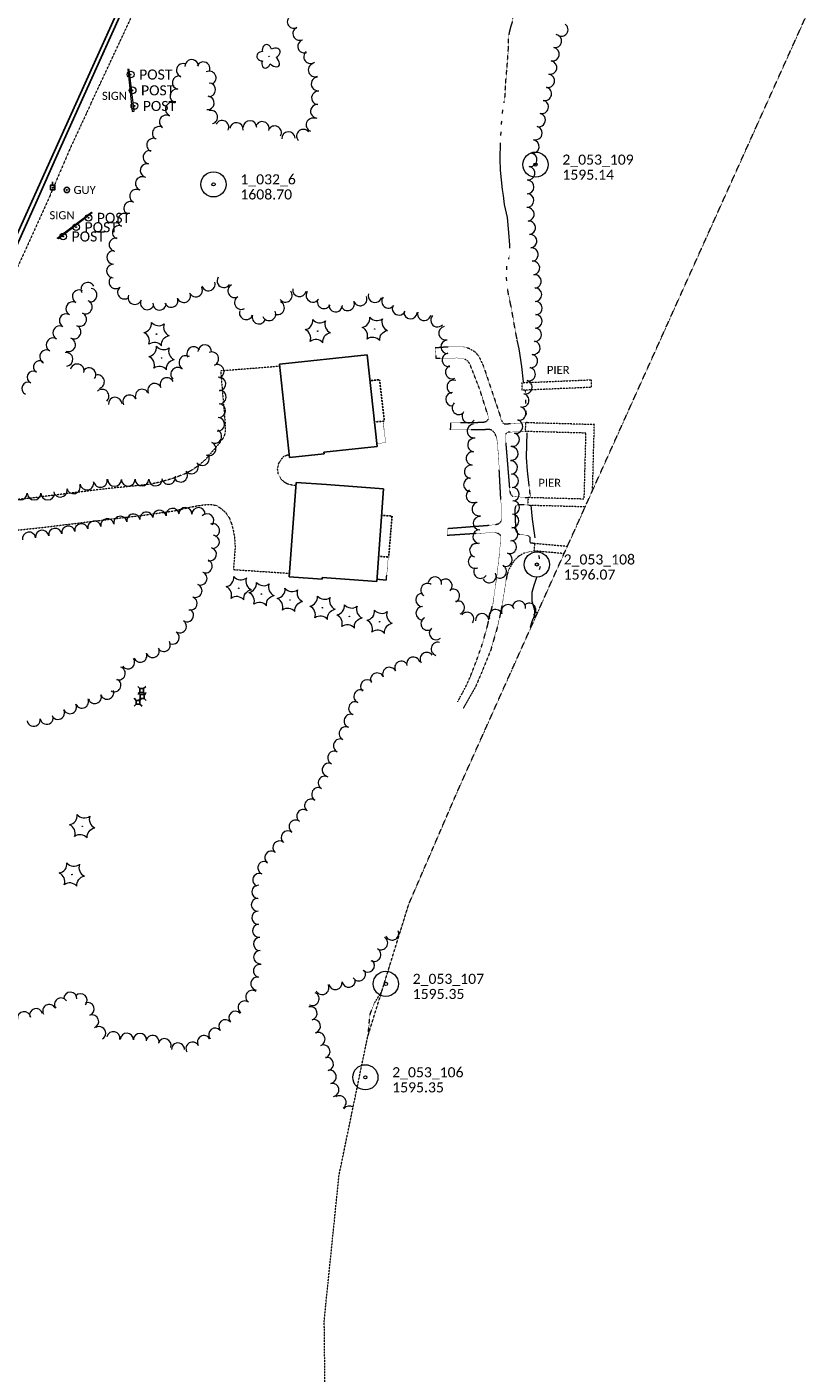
# Model space of a CAD drawing. Extents: x 386237 to 390135, y 96958 to 113752.
# Tile 51 of 116: x 388071 to 388539, y 101203 to 102005. Entities that reach past the tile are written whole.
import ezdxf
from ezdxf.enums import TextEntityAlignment as Align
from ezdxf.lldxf.tags import DXFTag

# ---------------------------------------------------------------- set-up
doc = ezdxf.new("R2010")
doc.units = 0
doc.header["$MEASUREMENT"] = 0
for name, pattern in [('Wisdot3', [0.1875, 0.125, -0.0625]), ('Wisdot5', [0.1, 0.05, -0.05]), ('Wisdot6', [0.375, 0.125, -0.0625, 0.03125, -0.0625, 0.03125, -0.0625])]:
    doc.linetypes.add(name, pattern=pattern)
for name, color, linetype, lineweight in [('E_BLD', 231, 'Continuous', 25), ('E_DWY', 51, 'Wisdot3', 18), ('E_LAND_Vegetation', 81, 'Continuous', 18), ('E_MAP_Limits', 81, 'Wisdot3', 18), ('E_MAP_PassPoints', 41, 'Continuous', 18), ('E_MISCPROP', 31, 'Continuous', 18), ('E_MISCPROP_HvyDash', 231, 'Wisdot3', 25), ('E_PATH_Sidewalk', 51, 'Wisdot5', 18), ('E_RDWY', 21, 'Continuous', 25), ('E_SGN', 21, 'Continuous', 18), ('E_STRUCT_Pier', 252, 'Wisdot3', 25), ('E_UTL_AG_Bold', 31, 'Continuous', 25), ('E_UTL_EGuyWire', 201, 'Continuous', 25), ('E_UTL_EPowerPole', 231, 'Eelec', 25), ('E_WTR', 131, 'Wisdot6', 18), ('E_WTR_Dock_Pier', 131, 'Wisdot3', 18), ('E_WTR_Elevations', 131, 'Continuous', 18)]:
    doc.layers.add(name, color=color, linetype=linetype, lineweight=lineweight)
doc.styles.add('CalibriLight', font='calibril.ttf')
tags = doc.linetypes.add('Eelec', pattern='A,0.275,-0.05,["E",CalibriLight,S=0.07,R=0,X=-0.025,Y=-0.035],-0.05,0.875', length=1.25).pattern_tags.tags
tags[6] = DXFTag(74, 10)

# ---------------------------------------------------------------- blocks, each defined once
blk = doc.blocks.new('PP')
at = {"layer": 'E_MAP_PassPoints', "lineweight": 0}
for radius in [7.5, 0.96]:
    blk.add_circle((0, 0), radius, dxfattribs=at)
blk = doc.blocks.new('GUY')
at = {"color": 0, "linetype": 'ByBlock', "lineweight": -2, "transparency": 16777216}
for radius in [4, 0.5]:
    blk.add_circle((0, 0), radius, dxfattribs=at)
at = {"color": 0, "linetype": 'ByBlock', "lineweight": -2, "transparency": 16777216, "style": 'CalibriLight'}
blk.add_text('GUY', height=12, dxfattribs=at).set_placement((10, 0), align=Align.MIDDLE_LEFT)
blk = doc.blocks.new('PED')
at = {"color": 0, "linetype": 'ByBlock', "lineweight": -2, "transparency": 16777216}
for p, q in [((-2.5, 2.5), (-5.3, 5.3)), ((2.5, 2.5), (5.3, 5.3)), ((-2.5, -2.5), (-5.3, -5.3)), ((2.5, -2.5), (5.3, -5.3))]:
    blk.add_line(p, q, dxfattribs=at)
at = {"color": 0, "linetype": 'ByBlock', "lineweight": -2, "transparency": 16777216, "flags": 128}
blk.add_lwpolyline([(-2.5, -2.5), (2.5, -2.5), (2.5, 2.5), (-2.5, 2.5)], close=True, dxfattribs=at)
blk = doc.blocks.new('PIER')
at = {"color": 0, "linetype": 'ByBlock', "lineweight": -2, "transparency": 16777216, "style": 'CalibriLight'}
blk.add_text('PIER', height=10.8, dxfattribs=at).set_placement((-16.8, -5.4))
blk = doc.blocks.new('CTRE')
at = {"color": 0, "linetype": 'ByBlock', "lineweight": -2, "transparency": 16777216}
blk.add_circle((0, 0), 0.223, dxfattribs=at)
for centre, start, end in [((-12, 9), 280.2067, 5.9716), ((-13.8, -5.9), 340.2113, 65.9762), ((1.8, 14.9), 220.2113, 305.9762), ((13.8, 5.9), 160.2113, 245.9762), ((-1.8, -14.9), 40.2113, 125.9762)]:
    blk.add_arc(centre, 7.87, start, end, dxfattribs=at)
at = {"color": 0, "linetype": 'ByBlock', "lineweight": -2, "transparency": 16777216, "extrusion": (0, 0, -1)}
blk.add_arc((-12, -9), 7.87, 354.0728, 79.7489, dxfattribs=at)
blk = doc.blocks.new('PPOL')
at = {"color": 0, "linetype": 'ByBlock', "lineweight": -2, "transparency": 16777216}
blk.add_line((-0.1, 4.5), (-0.1, 11.6), dxfattribs=at)
at = {"color": 0, "linetype": 'ByBlock', "lineweight": -2, "transparency": 16777216, "flags": 128}
blk.add_lwpolyline([(-4.6, -4.5), (4.4, -4.5), (4.4, 4.5), (-4.6, 4.5)], close=True, dxfattribs=at)
at = {"color": 0, "linetype": 'ByBlock', "lineweight": -2, "transparency": 16777216}
blk.add_circle((0, 0), 0.582, dxfattribs=at)
blk = doc.blocks.new('SIGN')
at = {"color": 0, "linetype": 'ByBlock', "lineweight": -2, "transparency": 16777216, "style": 'CalibriLight'}
blk.add_text('SIGN', height=12, dxfattribs=at).set_placement((0, 0), align=Align.MIDDLE_CENTER)
blk = doc.blocks.new('DTRE')
at = {"color": 0, "linetype": 'ByBlock', "lineweight": -2, "transparency": 16777216}
blk.add_circle((-0.2, 0), 0.183, dxfattribs=at)
for centre, major_axis, ratio in [((-5.9, 0.2), (4.93, -0.12), 0.832022), ((-1.9, 5.3), (1.36, -4.98), 0.782863), ((4.1, 2.7), (-5.27, -2.93), 0.691916), ((-2.5, -5.2), (1.8, 4.86), 0.716896), ((3.5, -3.7), (-5.01, 4.58), 0.560249)]:
    blk.add_ellipse(centre, major_axis=major_axis, ratio=ratio, start_param=1.570796, end_param=4.712389, dxfattribs=at)
blk = doc.blocks.new('POST')
at = {"color": 0, "linetype": 'ByBlock', "lineweight": -2, "transparency": 16777216}
for radius in [4, 0.5]:
    blk.add_circle((0, 0), radius, dxfattribs=at)
at = {"color": 0, "linetype": 'ByBlock', "lineweight": -2, "transparency": 16777216, "style": 'CalibriLight'}
blk.add_text('POST', height=12, dxfattribs=at).set_placement((10, 0), align=Align.MIDDLE_LEFT)
blk = doc.blocks.new('*U200', base_point=(388092.56, 101879.87, 1609.81))
at = {"layer": 'E_MISCPROP', "xscale": 0.4999999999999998, "yscale": 0.4999999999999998, "zscale": 0.4999999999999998}
blk.add_blockref('POST', (388092.56, 101879.87, 1609.81), dxfattribs=at)
blk = doc.blocks.new('*U201', base_point=(388100.3, 101885.38, 1609.9))
at = {"layer": 'E_MISCPROP', "xscale": 0.4999999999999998, "yscale": 0.4999999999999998, "zscale": 0.4999999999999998}
blk.add_blockref('POST', (388100.3, 101885.38, 1609.9), dxfattribs=at)
blk = doc.blocks.new('*U202', base_point=(388107.6, 101890.98, 1609.73))
at = {"layer": 'E_MISCPROP', "xscale": 0.4999999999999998, "yscale": 0.4999999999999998, "zscale": 0.4999999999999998}
blk.add_blockref('POST', (388107.6, 101890.98, 1609.73), dxfattribs=at)
blk = doc.blocks.new('*U203', base_point=(388134.97, 101957.63, 1609.39))
at = {"layer": 'E_MISCPROP', "xscale": 0.4999999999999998, "yscale": 0.4999999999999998, "zscale": 0.4999999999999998}
blk.add_blockref('POST', (388134.97, 101957.63, 1609.39), dxfattribs=at)
blk = doc.blocks.new('*U204', base_point=(388133.92, 101966.93, 1609.17))
at = {"layer": 'E_MISCPROP', "xscale": 0.4999999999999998, "yscale": 0.4999999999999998, "zscale": 0.4999999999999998}
blk.add_blockref('POST', (388133.92, 101966.93, 1609.17), dxfattribs=at)
blk = doc.blocks.new('*U205', base_point=(388132.77, 101976.35, 1609.3))
at = {"layer": 'E_MISCPROP', "xscale": 0.4999999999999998, "yscale": 0.4999999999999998, "zscale": 0.4999999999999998}
blk.add_blockref('POST', (388132.77, 101976.35, 1609.3), dxfattribs=at)

msp = doc.modelspace()

# ---------------------------------------------------------------- linework, layer by layer
at = {"layer": 'E_BLD', "ltscale": 5}
for p, q in [((388221.47, 101803.78), (388273.7, 101809.41)), ((388273.7, 101809.41), (388273.7, 101809.41)), ((388273.7, 101809.41), (388279.58, 101754.79)), ((388227.45, 101748.18), (388221.47, 101803.78)), ((388279.58, 101754.79), (388247.91, 101751.38)), ((388279.58, 101754.79), (388279.58, 101754.79)), ((388248.01, 101750.4), (388227.45, 101748.18)), ((388227.45, 101748.18), (388227.45, 101748.18)), ((388247.91, 101751.38), (388248.01, 101750.4)), ((388227.2, 101677.12), (388231.35, 101733.37)), ((388231.35, 101733.37), (388249.43, 101732.03)), ((388249.43, 101732.03), (388249.43, 101732.03)), ((388249.43, 101732.03), (388283.45, 101729.53)), ((388283.45, 101729.53), (388279.37, 101674.24)), ((388283.45, 101729.53), (388283.45, 101729.53)), ((388227.2, 101677.12), (388227.2, 101677.12)), ((388246.88, 101675.67), (388227.2, 101677.12)), ((388246.95, 101676.63), (388246.88, 101675.67)), ((388246.88, 101675.67), (388246.88, 101675.67)), ((388279.37, 101674.24), (388246.95, 101676.63)), ((388246.95, 101676.63), (388246.95, 101676.63)), ((388279.37, 101674.24), (388279.37, 101674.24))]:
    msp.add_line(p, q, dxfattribs=at)
at = {"layer": 'E_DWY', "flags": 128}
for points in [[(388221.6, 101802.5), (388186.4, 101799.73), (388189.14, 101767.16), (388189.12, 101763.13), (388188.21, 101760.31), (388185.63, 101756.73), (388177.34, 101747), (388173.24, 101743.45), (388169.12, 101740.6), (388165.16, 101738.46), (388158.96, 101736.07), (388151.62, 101733.87), (388144.87, 101732.34), (388137.45, 101731.49), (388116.87, 101729.42), (388090.12, 101726.09), (388072.2, 101723.83), (388052.09, 101721.89), (388042.49, 101721.09), (388033, 101721.04), (388027.39, 101721.7), (388021.53, 101723.15), (388015.93, 101725.59), (388010.07, 101728.99), (388002.47, 101735.33)], [(388231.21, 101731.5), (388229.53, 101731.6), (388226.43, 101732.31), (388224.42, 101733.38), (388222.24, 101735.48), (388220.71, 101738.41), (388220.31, 101741.28), (388220.86, 101744.28), (388222.12, 101746.57), (388224.03, 101748.91), (388225.96, 101749.65), (388227.25, 101750.04)], [(387990.14, 101707.68), (388000.24, 101706.23), (388009.96, 101704.79), (388018.88, 101703.44), (388025.79, 101702.78), (388032.4, 101702.65), (388041.25, 101702.99), (388052.28, 101703.78), (388063.34, 101704.72), (388082.01, 101706.74), (388100.71, 101709.02), (388120.56, 101711.46), (388139.39, 101713.67), (388158.18, 101716.31), (388171.01, 101719.18), (388176.61, 101720.04), (388179.97, 101720.27), (388183.67, 101719.65), (388186.34, 101718.04), (388189.36, 101715.37), (388191.56, 101712.14), (388193, 101708.29), (388194.1, 101703.88), (388194.86, 101698.88), (388194.96, 101694.07), (388194, 101681.41), (388227.35, 101679.2)]]:
    msp.add_lwpolyline(points, dxfattribs=at)
at = {"layer": 'E_LAND_Vegetation'}
for centre, radius, start, end in [((388230.02, 102007.85), 3.95, 115.07499, 295.07499), ((388233.37, 102000.7), 3.95, 115.07499, 295.07499), ((388389.42, 102003.15), 3.95, 234.19745, 54.19745), ((388236.27, 101993.15), 3.95, 109.18274, 289.18274), ((388385.52, 101996.33), 4.02, 259.86675, 79.86675), ((388169.12, 101981.22), 4.02, 0.746, 180.746), ((388239.81, 101986.91), 3.95, 128.54697, 308.54697), ((388384.1, 101988.42), 4.02, 259.86675, 79.86675), ((388164.07, 101978.85), 4.02, 70.48836, 250.48836), ((388176.02, 101979.83), 4.02, 336.0714, 156.0714), ((388179.61, 101974.32), 4.02, 298.14586, 118.14586), ((388242.6, 101979.07), 4.02, 110.78254, 290.78254), ((388381.28, 101972.61), 4.02, 259.86675, 79.86675), ((388382.68, 101980.51), 4.02, 259.86675, 79.86675), ((388161.58, 101971.55), 4.02, 80.32946, 260.32946), ((388179.34, 101967.28), 4.02, 268.14163, 88.14163), ((388244.36, 101970.75), 4.02, 93.69085, 273.69085), ((388379.55, 101964.88), 4.02, 256.56033, 76.56033), ((388160.23, 101963.64), 4.02, 80.32946, 260.32946), ((388178.53, 101959.45), 4.02, 263.2472, 83.2472), ((388244.6, 101962.46), 4.02, 85.20987, 265.20987), ((388377.68, 101957.06), 4.02, 256.56033, 76.56033), ((388157.51, 101955.68), 4.02, 67.43694, 247.43694), ((388180.56, 101950.98), 4.02, 284.85728, 104.85728), ((388243.93, 101954.46), 4.02, 85.20987, 265.20987), ((388375.81, 101949.25), 4.02, 256.37588, 76.37588), ((388149.7, 101941.34), 4.02, 58.13243, 238.13243), ((388153.94, 101948.16), 4.02, 58.13243, 238.13243), ((388187.22, 101944.98), 4.02, 333.39325, 153.39325), ((388195.74, 101943.63), 4.02, 352.73197, 172.73197), ((388203.83, 101944.83), 4.02, 358.25958, 178.25958), ((388211.22, 101944.28), 4.02, 340.67214, 160.67214), ((388218.55, 101941.69), 4.02, 332.78706, 152.78706), ((388241.33, 101946.35), 4.02, 69.0867, 249.0867), ((388373.92, 101941.45), 4.02, 256.37588, 76.37588), ((388146.36, 101934.35), 4.02, 66.37062, 246.37062), ((388226.75, 101938.29), 4.02, 3.25687, 183.25687), ((388235.65, 101939.69), 4.02, 39.30349, 219.30349), ((388372.12, 101933.47), 4.02, 260.9374, 80.9374), ((388144.17, 101927.06), 4.02, 78.01924, 258.01924), ((388370.86, 101925.53), 4.02, 260.9374, 80.9374), ((388142.5, 101919.2), 4.02, 78.01924, 258.01924), ((388369.59, 101917.6), 4.02, 260.9374, 80.9374), ((388139.61, 101911.41), 4.02, 69.39469, 249.39469), ((388369.05, 101909.34), 4.02, 269.20738, 89.20738), ((388136.23, 101903.94), 4.02, 64.07915, 244.07915), ((388368.95, 101901.3), 4.02, 269.20738, 89.20738), ((388132.68, 101896.69), 4.02, 62.9517, 242.9517), ((388369.13, 101893.08), 4.02, 275.63966, 95.63966), ((388129.03, 101889.53), 4.02, 62.9517, 242.9517), ((388369.92, 101885.08), 4.02, 275.63966, 95.63966), ((388125.9, 101882.31), 4.02, 67.90982, 247.90982), ((388370.71, 101877.08), 4.02, 275.63966, 95.63966), ((388123.94, 101874.98), 4.02, 79.94798, 259.94798), ((388371.57, 101869.08), 4.02, 276.35648, 96.35648), ((388122.63, 101867.34), 4.02, 88.45249, 268.45249), ((388372.46, 101861.09), 4.02, 276.35648, 96.35648), ((388122.41, 101859.3), 4.02, 88.45249, 268.45249), ((388373.35, 101853.11), 4.02, 276.35648, 96.35648), ((388107.23, 101848.37), 4.08, 26.42844, 206.42844), ((388108.64, 101844.94), 4.08, 260.72681, 80.72681), ((388123.86, 101852.81), 4.02, 129.85208, 309.85208), ((388129.01, 101846.65), 4.02, 129.85208, 309.85208), ((388171.49, 101847.94), 4.02, 207.05917, 27.05917), ((388179.07, 101851.56), 4.02, 195.32415, 15.32415), ((388188.33, 101853.39), 4.02, 146.60025, 326.60025), ((388194.72, 101847.48), 4.02, 119.44469, 299.44469), ((388233.32, 101848.04), 4.02, 170.00028, 350.00028), ((388373.67, 101845.23), 4.02, 272.01389, 92.01389), ((388098.25, 101836.87), 4.08, 61.5197, 241.5197), ((388102.15, 101844.01), 4.08, 60.66423, 240.66423), ((388105.78, 101837.87), 4.08, 245.65108, 65.65108), ((388135.24, 101843.41), 4.02, 156.96139, 336.96139), ((388142.63, 101840.27), 4.02, 156.96139, 336.96139), ((388149.99, 101840.04), 4.02, 177.6639, 357.6639), ((388156.92, 101841.69), 4.02, 201.06663, 21.06663), ((388164.42, 101844.58), 4.02, 201.06663, 21.06663), ((388198.66, 101840.47), 4.02, 119.22436, 299.22436), ((388220.35, 101837.35), 4.02, 245.75036, 65.75036), ((388224.98, 101844.8), 4.02, 217.15502, 37.15502), ((388241.3, 101844.77), 4.02, 146.03561, 326.03561), ((388247.96, 101840.9), 4.02, 155.38921, 335.38921), ((388262.02, 101839.73), 4.02, 200.97083, 20.97083), ((388269.52, 101842.61), 4.02, 200.97083, 20.97083), ((388278.38, 101844.55), 4.02, 164.13386, 344.13386), ((388286.35, 101841.21), 4.02, 141.06471, 321.06471), ((388373.95, 101837.19), 4.02, 272.01389, 92.01389), ((388094.35, 101829.7), 4.08, 61.5197, 241.5197), ((388102.42, 101830.43), 4.08, 245.65108, 65.65108), ((388201.57, 101834.34), 4.02, 161.30231, 341.30231), ((388209.18, 101831.77), 4.02, 161.30231, 341.30231), ((388215.22, 101833.77), 4.02, 203.9068, 23.9068), ((388254.92, 101839), 4.02, 176.51566, 356.51566), ((388292.63, 101837.06), 4.02, 154.93515, 334.93515), ((388299.47, 101834.75), 4.02, 176.29456, 356.29456), ((388307.71, 101833.82), 4.02, 167.55961, 347.55961), ((388315.57, 101829.99), 4.02, 137.13911, 317.13911), ((388373.93, 101829.34), 4.02, 266.85351, 86.85351), ((388090.47, 101822.52), 4.08, 61.5197, 241.5197), ((388099.05, 101823), 4.08, 245.65108, 65.65108), ((388320.38, 101822.28), 4.02, 100.70187, 280.70187), ((388373.49, 101821.32), 4.02, 266.85351, 86.85351), ((388086.57, 101815.35), 4.08, 61.5197, 241.5197), ((388095.75, 101815.35), 4.08, 250.81823, 70.81823), ((388321.54, 101814.1), 4.02, 93.10336, 273.10336), ((388372.69, 101813.57), 4.02, 259.85429, 79.85429), ((388082.68, 101808.18), 4.08, 61.5197, 241.5197), ((388094.27, 101806.65), 4.08, 276.81051, 96.81051), ((388165.64, 101804.77), 4.08, 59.00909, 239.00909), ((388170.33, 101810.06), 4.08, 32.3765, 212.3765), ((388176.88, 101811.18), 4.08, 356.93981, 176.93981), ((388181.09, 101807), 4.08, 293.18739, 113.18739), ((388322.32, 101806.32), 4.02, 99.49686, 279.49686), ((388371.28, 101805.66), 4.02, 259.85429, 79.85429), ((388078.58, 101802.12), 3.71, 57.46961, 237.46961), ((388100.91, 101799.79), 4.08, 346.5006, 166.5006), ((388107.91, 101797.53), 4.08, 324.97211, 144.97211), ((388160.76, 101797.76), 4.08, 46.75876, 226.75876), ((388184.31, 101799.49), 4.08, 293.18739, 113.18739), ((388324.36, 101799.07), 4.02, 113.07618, 293.07618), ((388369.85, 101797.87), 4.02, 256.32009, 76.32009), ((388071.62, 101789.29), 3.71, 64.75142, 244.75142), ((388074.78, 101796.01), 3.71, 64.75142, 244.75142), ((388113.01, 101793.3), 4.08, 285.56528, 105.56528), ((388147, 101788.21), 4.08, 24.95341, 204.95341), ((388154.4, 101791.66), 4.08, 24.95341, 204.95341), ((388185.33, 101792.05), 4.08, 275.25857, 95.25857), ((388325.24, 101790.28), 4.02, 73.22948, 253.22948), ((388367.95, 101790.07), 4.02, 256.32009, 76.32009), ((388115.73, 101784.71), 4.08, 312.66379, 132.66379), ((388123.53, 101779.98), 4.08, 3.38288, 183.38288), ((388132.19, 101781.34), 4.08, 24.87314, 204.87314), ((388139.6, 101784.77), 4.08, 24.87314, 204.87314), ((388185.6, 101784.17), 4.08, 267.33546, 87.33546), ((388324.52, 101782.93), 4.02, 90.49763, 270.49763), ((388366.06, 101782.24), 4.02, 257.01364, 77.01364), ((388185.22, 101776.07), 4.08, 265.79765, 85.79765), ((388328.29, 101777.78), 4.02, 132.33522, 312.33522), ((388364.25, 101774.41), 4.02, 257.01364, 77.01364), ((388184.62, 101767.93), 4.08, 265.79765, 85.79765), ((388334.2, 101772.84), 4.02, 141.93763, 321.93763), ((388337.26, 101764.01), 4.02, 94.40568, 274.40568), ((388362.36, 101766.65), 4.02, 255.56525, 75.56525), ((388182.89, 101760.79), 4.08, 245.1078, 65.1078), ((388360.36, 101758.87), 4.02, 255.56525, 75.56525), ((388179.46, 101753.38), 4.08, 245.1078, 65.1078), ((388337.56, 101755.65), 4.02, 83.52462, 263.52462), ((388359.6, 101750.57), 4.02, 265.00963, 85.00963), ((388169.01, 101742.62), 4.08, 217.35521, 37.35521), ((388175.5, 101747.57), 4.08, 217.35521, 37.35521), ((388336.66, 101747.67), 4.02, 83.52462, 263.52462), ((388359.29, 101742.27), 4.02, 274.02961, 94.02961), ((388155.37, 101736.31), 4.08, 190.9717, 10.9717), ((388162.52, 101737.66), 4.08, 217.35521, 37.35521), ((388335.18, 101731.97), 4.02, 91.50866, 271.50866), ((388335.61, 101739.67), 4.02, 82.32086, 262.32086), ((388359.86, 101734.25), 4.02, 274.02961, 94.02961), ((388090.86, 101728.67), 4.08, 193.19007, 13.19007), ((388098.65, 101730.75), 4.08, 196.29871, 16.29871), ((388106.69, 101732.99), 4.08, 190.70098, 10.70098), ((388114.71, 101734.5), 4.08, 190.70098, 10.70098), ((388123.15, 101735.11), 4.08, 180.75897, 0.75897), ((388131.31, 101735.22), 4.08, 180.75897, 0.75897), ((388139.48, 101735.31), 4.08, 180.45397, 0.45397), ((388147.64, 101735.37), 4.08, 180.45397, 0.45397), ((388336.75, 101725.32), 4.02, 120.93961, 300.93961), ((388360.23, 101726.3), 4.02, 272.04671, 92.04671), ((388067.01, 101726.96), 4.08, 179.98755, 359.98755), ((388075.18, 101726.96), 4.08, 179.98755, 359.98755), ((388083.34, 101726.96), 4.08, 179.98755, 359.98755), ((388340.17, 101717.51), 4.02, 102.93021, 282.93021), ((388360.44, 101718.42), 4.02, 267.38364, 87.38364), ((388126.65, 101709.22), 3.94, 9.98195, 189.98195), ((388134.42, 101710.59), 3.94, 9.98195, 189.98195), ((388142.17, 101711.75), 3.94, 8.4986, 188.4986), ((388149.95, 101712.9), 3.94, 7.77943, 187.77943), ((388157.76, 101713.97), 3.94, 7.77943, 187.77943), ((388165.33, 101714.48), 3.94, 359.18781, 179.18781), ((388173.22, 101714.37), 3.94, 359.18781, 179.18781), ((388178.38, 101710.79), 3.94, 318.19068, 138.19068), ((388340.87, 101709.05), 4.02, 86.04102, 266.04102), ((388360.08, 101710.39), 4.02, 267.38364, 87.38364), ((388080.02, 101700.93), 3.94, 8.39466, 188.39466), ((388087.82, 101702.09), 3.94, 8.39466, 188.39466), ((388095.67, 101703.4), 3.94, 10.96908, 190.96908), ((388103.42, 101704.9), 3.94, 10.96908, 190.96908), ((388111.16, 101706.39), 3.94, 10.70187, 190.70187), ((388118.9, 101707.85), 3.94, 10.70187, 190.70187), ((388181.75, 101704.76), 3.94, 292.67365, 112.67365), ((388340.64, 101701.11), 4.02, 88.80429, 268.80429), ((388359.48, 101702.51), 4.02, 263.67107, 83.67107), ((388072.21, 101699.79), 3.94, 8.39466, 188.39466), ((388181.68, 101697.97), 3.94, 263.49878, 83.49878), ((388338.74, 101692.87), 4.02, 75.18958, 255.18958), ((388358.59, 101694.93), 4.02, 251.5795, 71.5795), ((388179.92, 101690.54), 3.94, 255.81757, 75.81757), ((388337.94, 101686.18), 4.02, 112.96506, 292.96506), ((388356.06, 101687.3), 4.02, 251.5795, 71.5795), ((388174.31, 101676.11), 3.94, 247.77047, 67.77047), ((388177.38, 101683.4), 3.94, 246.84756, 66.84756), ((388341.19, 101680.2), 4.02, 144.94569, 324.94569), ((388352.65, 101680.32), 4.02, 243.78277, 63.78277), ((388171.33, 101668.8), 3.94, 247.77047, 67.77047), ((388309.61, 101669.19), 3.98, 55.30378, 235.30378), ((388314.05, 101673.1), 3.98, 352.35521, 172.35521), ((388320.29, 101671.78), 3.98, 310.79424, 130.79424), ((388346.46, 101677.52), 4.02, 205.58376, 25.58376), ((388168.52, 101661.28), 3.94, 252.46272, 72.46272), ((388306.6, 101663.38), 3.98, 91.02535, 271.02535), ((388324.78, 101665.86), 3.98, 295.98646, 115.98646), ((388166.28, 101654.23), 3.94, 237.27155, 57.27155), ((388306.74, 101655.43), 3.98, 91.02535, 271.02535), ((388327.69, 101658.72), 3.98, 289.30256, 109.30256), ((388333.23, 101652), 3.98, 322.98071, 142.98071), ((388350.22, 101653.64), 3.98, 21.30028, 201.30028), ((388357.64, 101656.57), 3.98, 22.22575, 202.22575), ((388364.13, 101658.85), 3.98, 352.26501, 172.26501), ((388370.23, 101657.41), 3.98, 308.95208, 128.95208), ((388374.73, 101651.84), 3.98, 82.98983, 104.80131), ((388162.02, 101647.6), 3.94, 237.27155, 57.27155), ((388309.71, 101649.19), 3.98, 119.43438, 299.43438), ((388342.13, 101651.27), 3.98, 4.34092, 184.34092), ((388157.75, 101640.96), 3.94, 237.27155, 57.27155), ((388314.65, 101643.56), 3.98, 132.83353, 312.83353), ((388145.87, 101632.94), 3.94, 200.46179, 20.46179), ((388152.45, 101636.58), 3.94, 211.18829, 31.18829), ((388309.18, 101628.11), 3.98, 34.02702, 214.02702), ((388315.76, 101634.13), 3.98, 74.22687, 254.22687), ((388131.18, 101626.2), 3.94, 216.22898, 36.22898), ((388138.49, 101630.18), 3.94, 200.46179, 20.46179), ((388294.03, 101622.86), 3.98, 27.509, 207.509), ((388301.17, 101625.29), 3.98, 15.1315, 195.1315), ((388123.02, 101612.52), 3.94, 240.82267, 60.82267), ((388125.59, 101619.6), 3.94, 251.30231, 71.30231), ((388273.68, 101611.79), 3.98, 43.92331, 223.92331), ((388279.68, 101615.85), 3.98, 25.14554, 205.14554), ((388286.88, 101619.23), 3.98, 25.14554, 205.14554), ((388118.8, 101608.11), 3.94, 199.07504, 19.07504), ((388269.71, 101605.86), 3.98, 65.12038, 245.12038), ((388096.57, 101599.49), 3.94, 205.5649, 25.5649), ((388103.77, 101602.79), 3.94, 204.60089, 24.60089), ((388111.35, 101605.53), 3.94, 199.07504, 19.07504), ((388266.6, 101598.71), 3.98, 69.79636, 249.79636), ((388074.96, 101591.95), 3.94, 188.83506, 8.83506), ((388082.76, 101593.16), 3.94, 188.83506, 8.83506), ((388089.46, 101596.09), 3.94, 205.5649, 25.5649), ((388263.86, 101591.25), 3.98, 69.79636, 249.79636), ((388260.9, 101583.7), 3.98, 64.89649, 244.89649), ((388257.53, 101576.5), 3.98, 64.89649, 244.89649), ((388254.17, 101569.3), 3.98, 65.22013, 245.22013), ((388250.83, 101562.09), 3.98, 65.22013, 245.22013), ((388244.51, 101547.6), 3.91, 59.68054, 239.68054), ((388248.45, 101554.35), 3.91, 59.68054, 239.68054), ((388240.3, 101540.79), 3.91, 53.10081, 233.10081), ((388235.61, 101534.54), 3.91, 53.10081, 233.10081), ((388231.05, 101528.28), 3.91, 55.12921, 235.12921), ((388221.4, 101515.82), 3.91, 50.26221, 230.26221), ((388226.39, 101521.83), 3.91, 50.26221, 230.26221), ((388216.6, 101509.79), 3.91, 53.33365, 233.33365), ((388212.49, 101503.7), 3.91, 66.96109, 246.96109), ((388209.43, 101496.52), 3.91, 66.96109, 246.96109), ((388208.84, 101489.4), 3.91, 86.96696, 266.96696), ((388208.51, 101481.77), 3.91, 92.04199, 272.04199), ((388208.8, 101473.96), 3.91, 92.04199, 272.04199), ((388209.24, 101466.24), 3.91, 94.54902, 274.54902), ((388288.47, 101464.62), 3.98, 201.90027, 21.90027), ((388295.85, 101467.59), 3.98, 201.90027, 226.07911), ((388209.83, 101458.34), 3.91, 90.81789, 270.81789), ((388277.87, 101451.96), 3.98, 240.87741, 60.87741), ((388281.92, 101458.87), 3.98, 238.91661, 58.91661), ((388209.95, 101450.53), 3.91, 90.81789, 270.81789), ((388274.06, 101445.55), 3.98, 226.44857, 46.44857), ((388209.69, 101442.37), 3.91, 79.00078, 259.00078), ((388268.69, 101440.33), 3.98, 213.05947, 33.05947), ((388208.2, 101434.71), 3.91, 79.00078, 259.00078), ((388246.9, 101432.19), 3.98, 206.70696, 26.70696), ((388254.78, 101435.12), 3.98, 190.14237, 10.14237), ((388262.61, 101436.52), 3.98, 190.14237, 10.14237), ((388091.29, 101422.28), 3.91, 35.28145, 215.28145), ((388096.79, 101425.71), 3.91, 358.55229, 178.55229), ((388102.95, 101424.81), 3.91, 317.76548, 137.76548), ((388107.15, 101419.56), 3.91, 289.85198, 109.85198), ((388200.66, 101420.49), 3.91, 54.54024, 234.54024), ((388205.19, 101426.86), 3.91, 54.54024, 234.54024), ((388241.05, 101425.7), 3.98, 245.06834, 65.06834), ((388069.25, 101414.08), 3.97, 7.13988, 187.13988), ((388076.41, 101415.96), 3.91, 14.17195, 194.17195), ((388084.25, 101418.41), 3.91, 28.09567, 208.09567), ((388109.8, 101412.21), 3.91, 289.85198, 109.85198), ((388195.13, 101414.46), 3.91, 41.06703, 221.06703), ((388239.89, 101417.03), 3.98, 284.44297, 104.44297), ((388113.96, 101405.19), 3.91, 300.97073, 120.97073), ((388183.13, 101404.37), 3.91, 39.30413, 219.30413), ((388189.18, 101409.32), 3.91, 39.30413, 219.30413), ((388241.87, 101409.33), 3.98, 284.44297, 104.44297), ((388122.44, 101402.24), 3.91, 347.99714, 167.99714), ((388130.51, 101401.33), 3.91, 358.91882, 178.91882), ((388138.31, 101401.18), 3.91, 358.91882, 178.91882), ((388145.75, 101400.01), 3.91, 350.07638, 170.07638), ((388152.96, 101398.04), 3.91, 340.53331, 160.53331), ((388160.99, 101395.47), 3.91, 1.17947, 181.17947), ((388169.62, 101396), 3.91, 29.49044, 209.49044), ((388176.42, 101399.85), 3.91, 29.49044, 209.49044), ((388244.59, 101401.62), 3.98, 292.05825, 112.05825), ((388247.57, 101394.25), 3.98, 292.05825, 112.05825), ((388249.62, 101386.9), 3.98, 282.6917, 102.6917), ((388251.34, 101379.19), 3.98, 281.22715, 101.22715), ((388252.89, 101371.39), 3.98, 281.22715, 101.22715), ((388257.17, 101363.93), 3.98, 303.8729, 123.8729), ((388263.02, 101357.82), 3.98, 55.07978, 143.09374)]:
    msp.add_arc(centre, radius, start, end, dxfattribs=at)
at = {"layer": 'E_MAP_Limits', "lineweight": 0, "flags": 128}
msp.add_lwpolyline([(388257.1, 101024.24), (388248.98, 101155.65), (388248.1, 101234.2), (388256.91, 101320.57), (388273.91, 101402.78), (388298.42, 101481.93), (388327.25, 101548.76), (388378.32, 101662.73), (388539.35, 102020.38)], dxfattribs=at)
at = {"layer": 'E_MISCPROP_HvyDash', "flags": 128}
for points in [[(388275.36, 101793.95), (388281.06, 101794.55), (388283.89, 101769.92), (388278.01, 101769.35)], [(388280.48, 101689.3), (388286.5, 101688.86), (388288.5, 101713.28), (388282.28, 101713.75)]]:
    msp.add_lwpolyline(points, dxfattribs=at)
at = {"layer": 'E_PATH_Sidewalk', "flags": 128}
for points in [[(388108.83, 101958.47), (388138.47, 102021.83), (388161.5, 102073.77), (388171.74, 102096.22), (388173.52, 102098.37), (388176.1, 102100.89)], [(388108.83, 101958.47), (388096.71, 101932.42), (388083.69, 101901.95), (388071.07, 101874.12), (388056.05, 101841.35), (388042.14, 101810.24), (388027.63, 101777.51), (388012.8, 101745.53), (388010.27, 101740.01), (388008.7, 101735.48), (388007.71, 101730.96)], [(388314.25, 101813.63), (388319.2, 101814.04), (388325.2, 101814.33), (388330.5, 101814.21), (388334.31, 101813.31), (388337.56, 101811.44), (388340.12, 101808.6), (388342.87, 101802.78), (388352.47, 101774.31), (388353.62, 101770.3), (388354.5, 101768.77), (388355.51, 101768.21), (388367.98, 101768.89)], [(388327.61, 101602.66), (388332.57, 101611.87), (388335.41, 101618.29), (388338.94, 101627.42), (388342.24, 101636.83), (388345.12, 101646.98), (388348.62, 101661.26), (388350.88, 101677.25), (388352.41, 101690.27), (388353.27, 101700.15), (388353.27, 101701.62), (388352.79, 101702.14), (388352.41, 101702.5), (388351.27, 101703.09), (388350.15, 101703.46), (388349.28, 101703.55), (388321.39, 101701.73), (388321.39, 101705.93), (388349.73, 101708.11), (388351.88, 101708.7), (388353.26, 101709.73), (388353.86, 101711.22), (388353.59, 101717.91), (388352.82, 101732.37), (388351.91, 101749.41), (388350.96, 101759.25), (388350.04, 101762.16), (388348.95, 101763.62), (388347.92, 101764.39), (388347.2, 101764.72), (388346.14, 101764.88), (388343.86, 101764.76), (388323.35, 101764.73), (388323.62, 101768.88), (388342.58, 101769.19), (388344.53, 101769.68), (388345.66, 101770.65), (388345.89, 101771.45), (388345.76, 101772.82), (388340.89, 101788.46), (388334.77, 101804.16), (388333.07, 101806.12), (388331.07, 101807.11), (388327.17, 101807.49), (388314.85, 101807.18), (388314.25, 101813.63)], [(388279.39, 101756.54), (388284.72, 101757.03), (388283.1, 101769.84)], [(388367.85, 101763.89), (388357.83, 101763.23), (388356.57, 101762.8), (388356.08, 101761.94), (388355.92, 101760.84), (388358.58, 101728.3), (388359.03, 101726.65), (388359.78, 101725.6), (388360.53, 101724.97), (388369.53, 101724.31)], [(388369.41, 101719.86), (388364.89, 101720), (388363.59, 101720.01), (388362.58, 101719.65), (388362.07, 101719.09), (388361.78, 101717.93), (388361.59, 101716.74), (388362.16, 101704.91), (388362.61, 101703.83), (388363.52, 101702.87), (388364.47, 101702.4), (388369.12, 101701.78), (388370.22, 101701.19), (388370.68, 101700.45), (388370.65, 101697.94), (388370.96, 101697.44), (388373.59, 101697.05)], [(388279.48, 101675.75), (388285.09, 101675.23), (388286.25, 101688.88)], [(388373.19, 101692.51), (388370.79, 101692.18), (388367.69, 101691.42), (388363.98, 101689.43), (388361.24, 101686.66), (388359.41, 101683.89), (388358.1, 101681.6), (388356.94, 101678.2), (388354.49, 101662.5), (388351.65, 101648.62), (388347.34, 101633.65), (388342.26, 101621.05), (388338.09, 101611.25), (388330.81, 101598.53)]]:
    msp.add_lwpolyline(points, dxfattribs=at)
at = {"layer": 'E_RDWY', "flags": 128}
for points in [[(388174, 102122.95), (388159.86, 102092.08), (388143.75, 102056.05), (388123.06, 102010.03), (388110.21, 101981.28), (388100.06, 101958.98)], [(388167.31, 102102.58), (388162.14, 102091.06), (388146.03, 102055.02), (388125.34, 102009), (388112.49, 101980.25), (388102.34, 101957.94)], [(388102.34, 101957.94), (388089.64, 101929.67), (388076.22, 101899.78), (388063.09, 101870.47), (388048.27, 101837.45), (388033.16, 101803.72), (388020.67, 101775.99), (388005.6, 101742.34), (388002.47, 101735.33)], [(388100.06, 101958.97), (388087.36, 101930.7), (388073.94, 101900.8), (388060.81, 101871.49)]]:
    msp.add_lwpolyline(points, dxfattribs=at)
at = {"layer": 'E_SGN'}
for points in [[(388131.87, 101979.31, 1609.11), (388131.11, 101979.62, 1608.88), (388133.64, 101954.29, 1609.22), (388134.81, 101954.52, 1609.6)], [(388089.73, 101878.4, 1609.82), (388089.05, 101878.89, 1610.56), (388109.48, 101894.41, 1609.52), (388109.89, 101893.88, 1609.62)]]:
    msp.add_polyline3d(points, close=True, dxfattribs=at)
at = {"layer": 'E_WTR', "flags": 128}
for points in [[(388360.41, 102018.57), (388360.57, 102014.17), (388360, 102007.55), (388359.02, 102004.45), (388357.77, 101999.08), (388357.71, 101991.05)], [(388355.2, 101959.57), (388355.8, 101963.2), (388356.13, 101970.53), (388356.8, 101978.18), (388357.28, 101983.93), (388357.71, 101991.05)], [(388353.69, 101946.59), (388353.89, 101948.76)], [(388357.97, 101866.43), (388358.45, 101868.49), (388358.45, 101868.55)], [(388363.1, 101818.07), (388361.88, 101824.14), (388359.71, 101836.73), (388357.64, 101846.66), (388357.39, 101849.14)], [(388368.12, 101786.89), (388367.85, 101788.32)], [(388371.01, 101724.27), (388370.2, 101731.47)], [(388275.36, 101415.95), (388275.41, 101416.48), (388277.91, 101423.07), (388281, 101427.98), (388282.23, 101429.65)], [(388274.14, 101403.5), (388274.45, 101406.56), (388275.36, 101415.95)]]:
    msp.add_lwpolyline(points, dxfattribs=at)
at = {"layer": 'E_WTR_Dock_Pier', "flags": 128}
msp.add_lwpolyline([(388365.91, 101792.73), (388407.03, 101794.48), (388407.22, 101789.99), (388366.1, 101788.24)], close=True, dxfattribs=at)
for points in [[(388407.96, 101728.55), (388409.02, 101767.78), (388367.98, 101768.89), (388367.85, 101763.89), (388403.86, 101762.91), (388402.79, 101723.41), (388369.53, 101724.31), (388369.41, 101719.86), (388403.63, 101718.94)], [(388391.02, 101690.93), (388373.19, 101692.51), (388373.59, 101697.05), (388393, 101695.33)]]:
    msp.add_lwpolyline(points, dxfattribs=at)
at = {"layer": 'E_WTR_Elevations', "flags": 128}
for points in [[(388354.29, 101953.1), (388354.49, 101955.27)], [(388353.37, 101940.06), (388353.48, 101942.23)], [(388354.8, 101904.2), (388354.31, 101907.92), (388353.19, 101919.31), (388352.92, 101926.22), (388353.18, 101935.7)], [(388358.66, 101872.9), (388358.75, 101874.65), (388358.05, 101882.18), (388357.22, 101891.21), (388355.5, 101898.93), (388354.8, 101904.2)], [(388356.89, 101860.01), (388356.95, 101862.06), (388356.97, 101862.18)], [(388356.96, 101853.48), (388356.77, 101855.32), (388356.78, 101855.65)], [(388366.99, 101792.78), (388366.89, 101793.31), (388365.76, 101802.38), (388364.15, 101812.86), (388363.1, 101818.07)], [(388368.15, 101780.37), (388368.14, 101780.49), (388368.19, 101782.54)], [(388368.61, 101773.85), (388368.38, 101775.53), (388368.36, 101776.01)], [(388369.08, 101768.86), (388369.07, 101769.52)], [(388370.2, 101731.47), (388369.1, 101740.25), (388368.65, 101748.24), (388368.89, 101755.92), (388369.09, 101762.98)], [(388373.74, 101700.39), (388372.18, 101711.49), (388371.48, 101719.81)], [(388376.44, 101687.73), (388376.33, 101688.46), (388376.02, 101689.85)], [(388376.28, 101681.42), (388376.91, 101683.48)], [(388371.03, 101647.17), (388371.02, 101647.21), (388372.18, 101651.15), (388373.62, 101654.31), (388373.59, 101656.98), (388372.74, 101659.87), (388372.01, 101662.33), (388372.07, 101667.97), (388373.21, 101672.12), (388374.46, 101675.78), (388374.96, 101677.31)], [(388371.12, 101646.67), (388371.03, 101647.17)]]:
    msp.add_lwpolyline(points, dxfattribs=at)

# ---------------------------------------------------------------- block references
at = {"layer": 'E_LAND_Vegetation'}
for name, p, xscale, yscale, zscale in [('DTRE', (388215.26, 101987.13), 0.6769248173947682, 0.6769248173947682, 0.6769248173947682), ('CTRE', (388148.15, 101821.71), 0.7108526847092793, 0.7108526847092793, 0.7108526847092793), ('CTRE', (388244.26, 101823.46), 0.7108526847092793, 0.7108526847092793, 0.7108526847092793), ('CTRE', (388278.18, 101824.78), 0.7108526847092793, 0.7108526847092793, 0.7108526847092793), ('CTRE', (388151.15, 101807.45), 0.7108526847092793, 0.7108526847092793, 0.7108526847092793), ('CTRE', (388197.15, 101670.32), 0.7108526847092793, 0.7108526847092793, 0.7108526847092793), ('CTRE', (388210.66, 101666.82), 0.7108526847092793, 0.7108526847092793, 0.7108526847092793), ('CTRE', (388227.67, 101663.32), 0.7108526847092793, 0.7108526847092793, 0.7108526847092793), ('CTRE', (388247.03, 101658.68), 0.7108526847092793, 0.7108526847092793, 0.7108526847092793), ('CTRE', (388263.07, 101653.5), 0.7108526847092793, 0.7108526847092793, 0.7108526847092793), ('CTRE', (388281.06, 101650.31), 0.7108526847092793, 0.7108526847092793, 0.7108526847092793), ('CTRE', (388103.9, 101528.48), 0.7108526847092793, 0.7108526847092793, 0.7108526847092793), ('CTRE', (388097.75, 101499.73), 0.7108526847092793, 0.7108526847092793, 0.7108526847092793)]:
    msp.add_blockref(name, p, dxfattribs=dict(at, xscale=xscale, yscale=yscale, zscale=zscale))
at = {"layer": 'E_MAP_PassPoints', "lineweight": 0}
for p in [(388373.98, 101922.66), (388373.98, 101922.66), (388373.98, 101922.66), (388182.13, 101910.92), (388182.13, 101910.92), (388182.13, 101910.92), (388374.76, 101684.45), (388374.76, 101684.45), (388284.81, 101434.58), (388272.59, 101378.92)]:
    msp.add_blockref('PP', p, dxfattribs=at)
at = {"layer": 'E_MISCPROP'}
for name, p in [('*U205', (388132.77, 101976.35, 1609.3)), ('*U204', (388133.92, 101966.93, 1609.17)), ('*U203', (388134.97, 101957.63, 1609.39)), ('*U201', (388100.3, 101885.38, 1609.9)), ('*U202', (388107.6, 101890.98, 1609.73)), ('*U200', (388092.56, 101879.87, 1609.81))]:
    msp.add_blockref(name, p, dxfattribs=at)
at = {"layer": 'E_SGN', "xscale": 0.3999999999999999, "yscale": 0.3999999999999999, "zscale": 0.3999999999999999}
for p in [(388123.07, 101963.66), (388091.82, 101892.54)]:
    msp.add_blockref('SIGN', p, dxfattribs=at)
at = {"layer": 'E_STRUCT_Pier', "xscale": 0.4444444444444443, "yscale": 0.4444444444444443, "zscale": 0.4444444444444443}
for p in [(388388.24, 101800.37), (388383.16, 101733.12)]:
    msp.add_blockref('PIER', p, dxfattribs=at)
at = {"layer": 'E_UTL_AG_Bold', "xscale": 0.4503659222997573, "yscale": 0.4503659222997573, "zscale": 0.4503659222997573}
for p in [(388139.34, 101609.34), (388139.61, 101605.78), (388137.19, 101602.34)]:
    msp.add_blockref('PED', p, dxfattribs=at)
at = {"layer": 'E_UTL_EGuyWire', "xscale": 0.3999999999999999, "yscale": 0.3999999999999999, "zscale": 0.3999999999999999}
msp.add_blockref('GUY', (388094.74, 101907.58), dxfattribs=at)
at = {"layer": 'E_UTL_EPowerPole', "xscale": 0.2981736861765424, "yscale": 0.2981736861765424, "zscale": 0.2981736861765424}
msp.add_blockref('PPOL', (388086.31, 101909.02), dxfattribs=at)

# ---------------------------------------------------------------- texts
at = {"layer": 'E_MAP_PassPoints', "lineweight": 0, "style": 'CalibriLight'}
for s, p in [('2_053_109', (388389.98, 101922.66)), ('2_053_109', (388389.98, 101922.66)), ('2_053_109', (388389.98, 101922.66)), ('1_032_6', (388198.13, 101910.92)), ('1_032_6', (388198.13, 101910.92)), ('1_032_6', (388198.13, 101910.92)), ('1595.14', (388389.98, 101913.66)), ('1595.14', (388389.98, 101913.66)), ('1595.14', (388389.98, 101913.66)), ('1608.70', (388198.13, 101901.92)), ('1608.70', (388198.13, 101901.92)), ('1608.70', (388198.13, 101901.92)), ('2_053_108', (388390.76, 101684.45)), ('2_053_108', (388390.76, 101684.45)), ('1596.07', (388390.76, 101675.45)), ('1596.07', (388390.76, 101675.45)), ('2_053_107', (388300.81, 101434.58)), ('1595.35', (388300.81, 101425.58)), ('2_053_106', (388288.59, 101378.92)), ('1595.35', (388288.59, 101369.92))]:
    msp.add_text(s, height=6, dxfattribs=at).set_placement(p)

doc.saveas('drawing.dxf')
